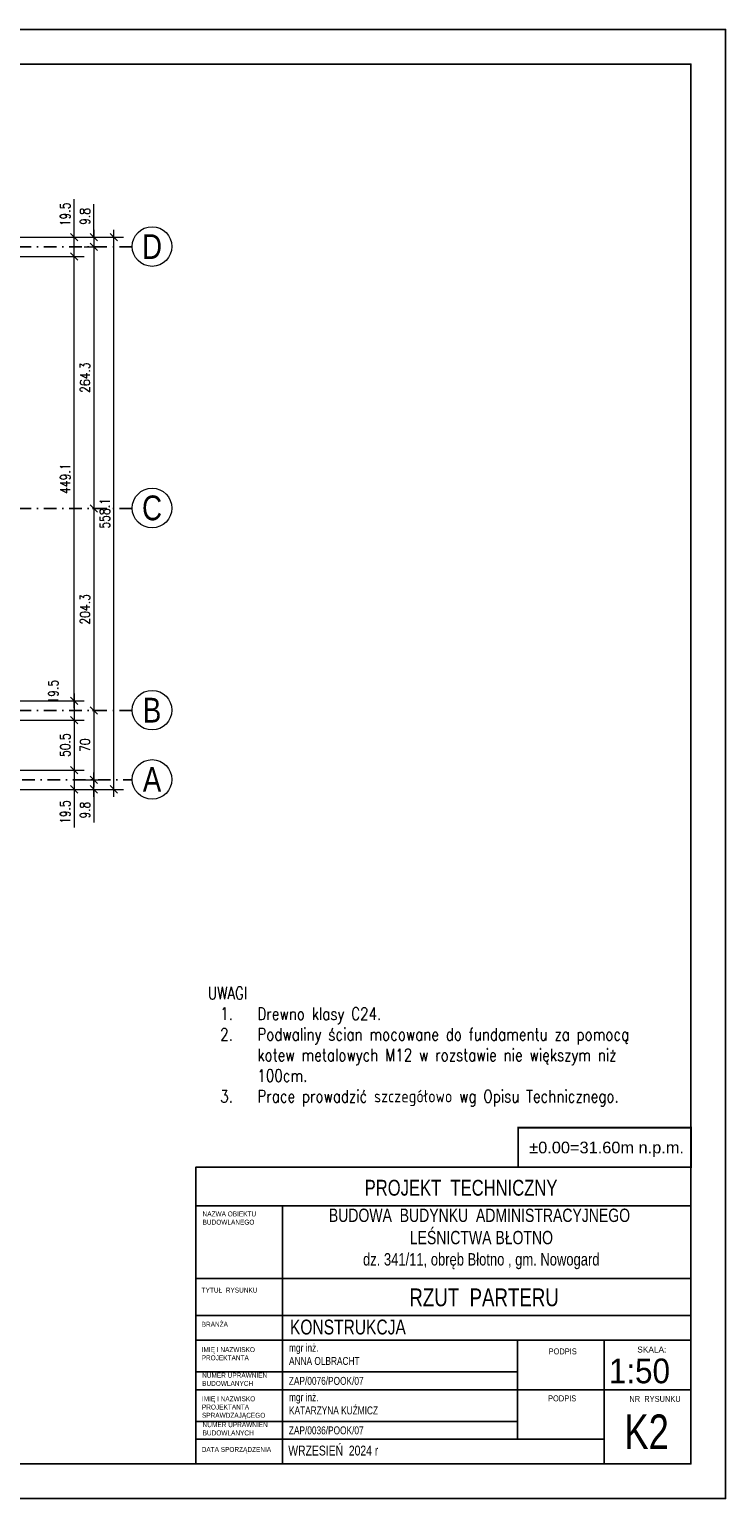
# Model space of a CAD drawing. Header units: inches. Extents: x 72095 to 82628, y -36879 to -32162.
# Tile 11 of 34: x 73492 to 74195, y -35263 to -33778. Entities that reach past the tile are written whole.
import ezdxf
from ezdxf.enums import TextEntityAlignment as Align

# ---------------------------------------------------------------- set-up
doc = ezdxf.new("R2010")
doc.units = ezdxf.units.IN
doc.header["$MEASUREMENT"] = 0
doc.linetypes.add('DASHDOT', pattern=[25.4, 12.7, -6.35, 0, -6.35])
doc.layers.add('_tabelka', color=4, linetype='Continuous')
for name, color, linetype, lineweight in [('Opisy', 4, 'Continuous', 20), ('Osie', 6, 'DASHDOT', 15), ('WYMIARY', 6, 'Continuous', 15)]:
    doc.layers.add(name, color=color, linetype=linetype, lineweight=lineweight)
doc.styles.add('1-500', font='arial.ttf', dxfattribs={"width": 0.75, "height": 1.25})
doc.styles.add('1. Simplex', font='simplex.shx', dxfattribs={"width": 0.8})
doc.styles.add('Arial', font='arial.ttf')
doc.styles.add('Arial narrow', font='arial.ttf', dxfattribs={"width": 0.75})
doc.styles.add('STYL-1', font='arial.ttf', dxfattribs={"width": 0.75})
doc.dimstyles.new('1_50', dxfattribs={"dimscale": 50, "dimtxt": 0.2, "dimasz": 0.15, "dimexe": 0.2, "dimexo": 0.2, "dimgap": 0.08, "dimtad": 1, "dimdec": 1, "dimzin": 9, "dimdsep": 46, "dimtxsty": '1. Simplex', "dimblk": 'OBLIQUE', "dimcen": 0.15, "dimdle": 0.15, "dimclrd": 256, "dimclre": 256, "dimclrt": 4, "dimadec": 1, "dimazin": 0, "dimtfac": 1, "dimtdec": 0, "dimtmove": 1, "dimatfit": 3, "dimfxl": 1, "dimlwd": -1, "dimlwe": -1, "dimarcsym": 0})

# ---------------------------------------------------------------- blocks, each defined once
blk = doc.blocks.new('_Oblique')
at = {"color": 0, "linetype": 'ByBlock', "lineweight": -2}
blk.add_line((-0.5, -0.5), (0.5, 0.5), dxfattribs=at)
blk = doc.blocks.new('*D794')
at = {"layer": 'Defpoints', "color": 0}
for p in [(73456.9, -33988), (73536.9, -33988), (73437.4, -34007.5)]:
    blk.add_point(p, dxfattribs=at)
at = {"layer": 'WYMIARY'}
for p, q in [((73536.9, -33988), (73536.9, -33949.6)), ((73466.9, -33988), (73546.9, -33988)), ((73536.9, -34015), (73536.9, -33980.5)), ((73447.4, -34007.5), (73546.9, -34007.5))]:
    blk.add_line(p, q, dxfattribs=at)
at = {"layer": 'WYMIARY', "xscale": 7.5, "yscale": 7.5, "zscale": 7.5}
for p, rotation in [((73536.9, -33988), 90), ((73536.9, -34007.5), 270)]:
    blk.add_blockref('_Oblique', p, dxfattribs=dict(at, rotation=rotation))
at = {"layer": 'WYMIARY', "color": 4, "insert": (73527.9, -33965), "char_height": 10, "attachment_point": 5, "rotation": 90, "style": '1. Simplex'}
blk.add_mtext('19.5', dxfattribs=at)
blk = doc.blocks.new('*D795')
at = {"layer": 'Defpoints', "color": 0}
for p in [(73456.9, -33988), (73536.9, -33997.8), (73556.9, -33997.8)]:
    blk.add_point(p, dxfattribs=at)
at = {"layer": 'WYMIARY'}
for p, q in [((73556.9, -33988), (73556.9, -33954.6)), ((73466.9, -33988), (73566.9, -33988)), ((73556.9, -33980.5), (73556.9, -34005.3)), ((73546.9, -33997.8), (73566.9, -33997.8))]:
    blk.add_line(p, q, dxfattribs=at)
at = {"layer": 'WYMIARY', "xscale": 7.5, "yscale": 7.5, "zscale": 7.5}
for p, rotation in [((73556.9, -33988), 90), ((73556.9, -33997.8), 270)]:
    blk.add_blockref('_Oblique', p, dxfattribs=dict(at, rotation=rotation))
at = {"layer": 'WYMIARY', "color": 4, "insert": (73547.9, -33967), "char_height": 10, "attachment_point": 5, "rotation": 90, "style": '1. Simplex'}
blk.add_mtext('9.8', dxfattribs=at)
blk = doc.blocks.new('*D796')
at = {"layer": 'Defpoints', "color": 0}
for p in [(73546.6, -33997.8), (73545.5, -34262.1), (73556.9, -34262.1)]:
    blk.add_point(p, dxfattribs=at)
at = {"layer": 'WYMIARY'}
for p, q in [((73556.9, -33990.3), (73556.9, -34269.6)), ((73556.6, -33997.8), (73566.9, -33997.8)), ((73555.5, -34262.1), (73566.9, -34262.1))]:
    blk.add_line(p, q, dxfattribs=at)
at = {"layer": 'WYMIARY', "xscale": 7.5, "yscale": 7.5, "zscale": 7.5}
for p, rotation in [((73556.9, -33997.8), 90), ((73556.9, -34262.1), 270)]:
    blk.add_blockref('_Oblique', p, dxfattribs=dict(at, rotation=rotation))
at = {"layer": 'WYMIARY', "color": 4, "insert": (73547.9, -34129.9), "char_height": 10, "attachment_point": 5, "rotation": 90, "style": '1. Simplex'}
blk.add_mtext('264.3', dxfattribs=at)
blk = doc.blocks.new('*D797')
at = {"layer": 'Defpoints', "color": 0}
for p in [(73456.9, -33988), (73576.9, -33988), (73456.9, -34546.1)]:
    blk.add_point(p, dxfattribs=at)
at = {"layer": 'WYMIARY'}
for p, q in [((73466.9, -33988), (73586.9, -33988)), ((73576.9, -34553.6), (73576.9, -33980.5)), ((73466.9, -34546.1), (73586.9, -34546.1))]:
    blk.add_line(p, q, dxfattribs=at)
at = {"layer": 'WYMIARY', "xscale": 7.5, "yscale": 7.5, "zscale": 7.5}
for p, rotation in [((73576.9, -33988), 90), ((73576.9, -34546.1), 270)]:
    blk.add_blockref('_Oblique', p, dxfattribs=dict(at, rotation=rotation))
at = {"layer": 'WYMIARY', "color": 4, "insert": (73567.9, -34267.1), "char_height": 10, "attachment_point": 5, "rotation": 90, "style": '1. Simplex'}
blk.add_mtext('558.1', dxfattribs=at)
blk = doc.blocks.new('*D798')
at = {"layer": 'Defpoints', "color": 0}
for p in [(73437.4, -34007.5), (73536.9, -34007.5), (73148.9, -34456.6)]:
    blk.add_point(p, dxfattribs=at)
at = {"layer": 'WYMIARY'}
for p, q in [((73536.9, -34464.1), (73536.9, -34000)), ((73447.4, -34007.5), (73546.9, -34007.5)), ((73158.9, -34456.6), (73546.9, -34456.6))]:
    blk.add_line(p, q, dxfattribs=at)
at = {"layer": 'WYMIARY', "xscale": 7.5, "yscale": 7.5, "zscale": 7.5}
for p, rotation in [((73536.9, -34007.5), 90), ((73536.9, -34456.6), 270)]:
    blk.add_blockref('_Oblique', p, dxfattribs=dict(at, rotation=rotation))
at = {"layer": 'WYMIARY', "color": 4, "insert": (73527.9, -34232.1), "char_height": 10, "attachment_point": 5, "rotation": 90, "style": '1. Simplex'}
blk.add_mtext('449.1', dxfattribs=at)
blk = doc.blocks.new('*D799')
at = {"layer": 'Defpoints', "color": 0}
for p in [(73545.5, -34262.1), (73545.5, -34466.4), (73556.9, -34466.4)]:
    blk.add_point(p, dxfattribs=at)
at = {"layer": 'WYMIARY'}
for p, q in [((73556.9, -34254.6), (73556.9, -34473.9)), ((73555.5, -34262.1), (73566.9, -34262.1)), ((73555.5, -34466.4), (73566.9, -34466.4))]:
    blk.add_line(p, q, dxfattribs=at)
at = {"layer": 'WYMIARY', "xscale": 7.5, "yscale": 7.5, "zscale": 7.5}
for p, rotation in [((73556.9, -34262.1), 90), ((73556.9, -34466.4), 270)]:
    blk.add_blockref('_Oblique', p, dxfattribs=dict(at, rotation=rotation))
at = {"layer": 'WYMIARY', "color": 4, "insert": (73547.9, -34364.2), "char_height": 10, "attachment_point": 5, "rotation": 90, "style": '1. Simplex'}
blk.add_mtext('204.3', dxfattribs=at)
blk = doc.blocks.new('*D800')
at = {"layer": 'Defpoints', "color": 0}
for p in [(73545.5, -34466.4), (73545.5, -34536.4), (73556.9, -34536.4)]:
    blk.add_point(p, dxfattribs=at)
at = {"layer": 'WYMIARY'}
for p, q in [((73555.5, -34466.4), (73566.9, -34466.4)), ((73556.9, -34458.9), (73556.9, -34543.9)), ((73555.5, -34536.4), (73566.9, -34536.4))]:
    blk.add_line(p, q, dxfattribs=at)
at = {"layer": 'WYMIARY', "xscale": 7.5, "yscale": 7.5, "zscale": 7.5}
for p, rotation in [((73556.9, -34466.4), 90), ((73556.9, -34536.4), 270)]:
    blk.add_blockref('_Oblique', p, dxfattribs=dict(at, rotation=rotation))
at = {"layer": 'WYMIARY', "color": 4, "insert": (73547.9, -34501.4), "char_height": 10, "attachment_point": 5, "rotation": 90, "style": '1. Simplex'}
blk.add_mtext('70', dxfattribs=at)
blk = doc.blocks.new('*D801')
at = {"layer": 'Defpoints', "color": 0}
for p in [(73437.4, -34526.6), (73456.9, -34546.1), (73536.9, -34546.1)]:
    blk.add_point(p, dxfattribs=at)
at = {"layer": 'WYMIARY'}
for p, q in [((73536.9, -34519.1), (73536.9, -34553.6)), ((73447.4, -34526.6), (73546.9, -34526.6)), ((73466.9, -34546.1), (73546.9, -34546.1)), ((73536.9, -34546.1), (73536.9, -34584.6))]:
    blk.add_line(p, q, dxfattribs=at)
at = {"layer": 'WYMIARY', "xscale": 7.5, "yscale": 7.5, "zscale": 7.5}
for p, rotation in [((73536.9, -34526.6), 90), ((73536.9, -34546.1), 270)]:
    blk.add_blockref('_Oblique', p, dxfattribs=dict(at, rotation=rotation))
at = {"layer": 'WYMIARY', "color": 4, "insert": (73527.9, -34569.1), "char_height": 10, "attachment_point": 5, "rotation": 90, "style": '1. Simplex'}
blk.add_mtext('19.5', dxfattribs=at)
blk = doc.blocks.new('*D802')
at = {"layer": 'Defpoints', "color": 0}
for p in [(73536.9, -34536.4), (73556.9, -34536.4), (73456.9, -34546.1)]:
    blk.add_point(p, dxfattribs=at)
at = {"layer": 'WYMIARY'}
for p, q in [((73546.9, -34536.4), (73566.9, -34536.4)), ((73556.9, -34553.6), (73556.9, -34528.9)), ((73466.9, -34546.1), (73566.9, -34546.1)), ((73556.9, -34546.1), (73556.9, -34579.5))]:
    blk.add_line(p, q, dxfattribs=at)
at = {"layer": 'WYMIARY', "xscale": 7.5, "yscale": 7.5, "zscale": 7.5}
for p, rotation in [((73556.9, -34536.4), 90), ((73556.9, -34546.1), 270)]:
    blk.add_blockref('_Oblique', p, dxfattribs=dict(at, rotation=rotation))
at = {"layer": 'WYMIARY', "color": 4, "insert": (73547.9, -34567.1), "char_height": 10, "attachment_point": 5, "rotation": 90, "style": '1. Simplex'}
blk.add_mtext('9.8', dxfattribs=at)
blk = doc.blocks.new('*D803')
at = {"layer": 'Defpoints', "color": 0}
for p in [(73148.9, -34456.6), (73148.9, -34476.1), (73536.9, -34476.1)]:
    blk.add_point(p, dxfattribs=at)
at = {"layer": 'WYMIARY'}
for p, q in [((73536.9, -34449.1), (73536.9, -34483.6)), ((73158.9, -34456.6), (73546.9, -34456.6)), ((73158.9, -34476.1), (73546.9, -34476.1))]:
    blk.add_line(p, q, dxfattribs=at)
at = {"layer": 'WYMIARY', "xscale": 7.5, "yscale": 7.5, "zscale": 7.5}
for p, rotation in [((73536.9, -34456.6), 90), ((73536.9, -34476.1), 270)]:
    blk.add_blockref('_Oblique', p, dxfattribs=dict(at, rotation=rotation))
at = {"layer": 'WYMIARY', "color": 4, "insert": (73515.9, -34447.4), "char_height": 10, "attachment_point": 5, "rotation": 90, "style": '1. Simplex'}
blk.add_mtext('19.5', dxfattribs=at)
blk = doc.blocks.new('*D804')
at = {"layer": 'Defpoints', "color": 0}
for p in [(73148.9, -34476.1), (73437.4, -34526.6), (73536.9, -34526.6)]:
    blk.add_point(p, dxfattribs=at)
at = {"layer": 'WYMIARY'}
for p, q in [((73158.9, -34476.1), (73546.9, -34476.1)), ((73536.9, -34468.6), (73536.9, -34534.1)), ((73447.4, -34526.6), (73546.9, -34526.6))]:
    blk.add_line(p, q, dxfattribs=at)
at = {"layer": 'WYMIARY', "xscale": 7.5, "yscale": 7.5, "zscale": 7.5}
for p, rotation in [((73536.9, -34476.1), 90), ((73536.9, -34526.6), 270)]:
    blk.add_blockref('_Oblique', p, dxfattribs=dict(at, rotation=rotation))
at = {"layer": 'WYMIARY', "color": 4, "insert": (73527.9, -34501.4), "char_height": 10, "attachment_point": 5, "rotation": 90, "style": '1. Simplex'}
blk.add_mtext('50.5', dxfattribs=at)

msp = doc.modelspace()

# ---------------------------------------------------------------- linework, layer by layer
at = {"layer": '_tabelka', "linetype": 'Continuous'}
for p, q in [((74159.664, -34927.954), (73659.664, -34927.954)), ((74159.664, -34967.017), (73659.664, -34967.017)), ((73747.164, -34967.017), (73747.164, -35227.954)), ((74159.664, -35040.454), (73659.664, -35040.454)), ((74159.664, -35040.454), (73659.664, -35040.454)), ((74159.664, -35077.954), (73659.664, -35077.954)), ((74159.664, -35102.954), (73659.664, -35102.954)), ((73984.664, -35202.954), (73984.664, -35102.954)), ((74072.164, -35227.954), (74072.164, -35102.954)), ((73984.664, -35134.954), (73659.664, -35134.954)), ((74072.164, -35152.954), (73659.664, -35152.954)), ((74072.164, -35152.954), (74159.664, -35152.954)), ((73984.664, -35184.954), (73659.664, -35184.954)), ((74072.164, -35202.954), (73659.664, -35202.954))]:
    msp.add_line(p, q, dxfattribs=at)
at = {"layer": '_tabelka', "linetype": 'Continuous', "ltscale": 10}
for points in [[(72094.664, -35262.954), (74194.664, -35262.954), (74194.664, -33777.954), (72094.664, -33777.954)], [(72094.664, -35262.954), (74194.664, -35262.954), (74194.664, -33777.954), (72094.664, -33777.954)], [(72194.664, -35227.954), (74159.664, -35227.954), (74159.664, -33812.954), (72194.664, -33812.954)]]:
    msp.add_lwpolyline(points, close=True, dxfattribs=at)
at = {"layer": '_tabelka', "color": 7, "const_width": 1.89}
msp.add_lwpolyline([(73985.252, -34927.954), (74159.664, -34927.954), (74159.664, -34887.942), (73985.252, -34887.942)], close=True, dxfattribs=at)
msp.add_lwpolyline([(73985.252, -34927.954), (74159.664, -34927.954), (74159.664, -34887.942), (73985.252, -34887.942)], close=True, dxfattribs=at)
at = {"layer": '_tabelka', "linetype": 'Continuous'}
msp.add_lwpolyline([(73659.664, -35227.954), (74159.664, -35227.954), (74159.664, -34927.954), (73659.664, -34927.954)], close=True, dxfattribs=at)
msp.add_lwpolyline([(73659.664, -35227.954), (74159.664, -35227.954), (74159.664, -34927.954), (73659.664, -34927.954)], close=True, dxfattribs=at)
at = {"layer": 'Osie', "lineweight": -3}
for p, q in [((73595.574, -33997.762), (72388.04, -33997.762)), ((73595.574, -34262.062), (72388.04, -34262.062)), ((73595.574, -34466.362), (72388.04, -34466.362)), ((72388.04, -34536.362), (73595.574, -34536.362))]:
    msp.add_line(p, q, dxfattribs=at)
at = {"layer": 'Osie', "color": 4, "linetype": 'Continuous', "ltscale": 35}
for centre in [(73615.571, -33997.451), (73615.571, -34261.751), (73615.571, -34466.051), (73615.571, -34536.051)]:
    msp.add_circle(centre, 20, dxfattribs=at)

# ---------------------------------------------------------------- texts
at = {"layer": '_tabelka', "linetype": 'Continuous', "style": 'Arial narrow'}
msp.add_text('SKALA:', height=6, dxfattribs=at).set_placement((74105.525, -35109.289), align=Align.TOP_LEFT)
at = {"layer": '_tabelka', "linetype": 'Continuous', "style": 'Arial narrow', "width": 0.908571}
msp.add_text('1:50', height=25, dxfattribs=at).set_placement((74076.788, -35121.39), align=Align.TOP_LEFT)
at = {"layer": '_tabelka', "color": 7, "insert": (74074.528, -34909.847), "char_height": 11.81102, "width": 405.48931, "attachment_point": 5, "rotation": 360, "style": 'Arial'}
msp.add_mtext('±0.00=31.60m n.p.m.', dxfattribs=at)
at = {"layer": '_tabelka', "linetype": 'Continuous'}
for s, insert, char_height, width, attachment_point, style in [('PROJEKT  TECHNICZNY', (73927.57, -34940.742), 16, 627.98218, 2, 'Arial narrow'), ('\\H0.75x;BUDOWA  BUDYNKU  ADMINISTRACYJNEGO\\P LEŚNICTWA BŁOTNO\\P\\H0.9259x; dz. 341/11, obręb Błotno , gm. Nowogard', (73946.173, -34969.851), 18, 597.29156, 2, '1-500'), ('NAZWA OBIEKTU\\PBUDOWLANEGO', (73666.589, -34972.692), 5, 277.17637, 1, 'Arial narrow'), ('TYTUŁ  RYSUNKU', (73665.683, -35049.723), 5, 277.17637, 1, 'Arial narrow'), ('RZUT  PARTERU', (73950.841, -35050.54), 18, 589.37616, 2, 'STYL-1'), ('BRANŻA', (73665.683, -35084.23), 5, 277.17637, 1, 'Arial narrow'), ('\\pxql;KONSTRUKCJA ', (74068.818, -35082.028), 15, 627.98218, 2, 'Arial narrow'), ('mgr inż.\\PANNA OLBRACHT', (73753.877, -35106.477), 8, 277.17637, 1, 'Arial narrow'), ('IMIĘ I NAZWISKO \\PPROJEKTANTA', (73665.683, -35109.837), 5, 277.17637, 1, 'Arial narrow'), ('PODPIS ', (74016.017, -35111.174), 6, 277.17637, 1, 'Arial narrow'), ('NUMER UPRAWNIEŃ \\PBUDOWLANYCH', (73666.128, -35135.7), 5, 277.17637, 1, 'Arial narrow'), ('IMIĘ I NAZWISKO \\PPROJEKTANTA\\PSPRAWDZAJĄCEGO', (73665.968, -35159.566), 5, 277.17637, 1, 'Arial narrow'), ('mgr inż.\\PKATARZYNA KUŹMICZ', (73753.877, -35156.477), 8, 277.17637, 1, 'Arial narrow'), ('PODPIS  ', (74015.448, -35158.628), 6, 277.17637, 1, 'Arial narrow'), ('NR  RYSUNKU', (74097.511, -35159.165), 6, 72.14614, 1, 'Arial narrow'), ('K2', (74092.535, -35177.89), 35, 65.0967, 1, 'Arial narrow'), ('NUMER UPRAWNIEŃ \\PBUDOWLANYCH', (73666.649, -35185.718), 5, 277.17637, 1, 'Arial narrow'), ('WRZESIEŃ  2024 r', (73753.168, -35209.382), 10, 277.17637, 1, 'Arial narrow'), ('DATA SPORZĄDZENIA', (73665.683, -35210.779), 5, 277.17637, 1, 'Arial narrow')]:
    msp.add_mtext(s, dxfattribs=dict(at, insert=insert, char_height=char_height, width=width, attachment_point=attachment_point, style=style))
at = {"layer": '_tabelka', "char_height": 8, "width": 277.17637, "attachment_point": 5, "style": 'Arial narrow'}
for s, insert in [('ZAP/0076/POOK/07', (73791.445, -35144.003)), ('ZAP/0036/POOK/07', (73791.445, -35194.003))]:
    msp.add_mtext(s, dxfattribs=dict(at, insert=insert))
at = {"layer": 'Opisy', "color": 7, "insert": (73671.873, -34866.644), "char_height": 12.5, "width": 476.5484, "attachment_point": 7, "style": '1. Simplex'}
msp.add_mtext('\\pxt4.6666;UWAGI\\P\\pi-3,l4,t4;1.^IDrewno klasy C24.\\P2.^IPodwaliny ścian mocowane do fundamentu za pomocą kotew metalowych M12 w rozstawie nie większym niż 100cm.{\\C0;\\P}3.^IPrace prowadzić szczegółowo wg Opisu Technicznego.', dxfattribs=at)
at = {"layer": 'Osie', "color": 7, "linetype": 'Continuous', "ltscale": 35, "char_height": 25, "width": 63.5564, "attachment_point": 5, "style": 'Arial'}
for s, insert in [('\\W0.8;D', (73615.571, -33997.451)), ('\\W0.8;C', (73615.571, -34261.751)), ('\\W0.8;B', (73615.571, -34466.051)), ('\\W0.8;A', (73615.571, -34536.051))]:
    msp.add_mtext(s, dxfattribs=dict(at, insert=insert))

# ---------------------------------------------------------------- dimensions: what is measured, and where the dimension line sits
at = {"layer": 'WYMIARY'}
for base, p1, p2, angle, picture, middle in [((73536.857, -33988.012), (73437.357, -34007.512), (73456.857, -33988.012), 90, '*D794', (73536.857, -33965.012)), ((73556.85709507, -33997.762085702), (73456.85709507, -33988.012085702), (73536.85709507, -33997.762085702), 90, '*D795', (73556.85709507, -33967.012085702)), ((73536.857, -34476.112), (73148.857, -34456.612), (73148.857, -34476.112), 90, '*D803', (73524.857, -34447.362)), ((73536.857, -34546.112), (73437.357, -34526.612), (73456.857, -34546.112), 270, '*D801', (73536.857, -34569.112)), ((73556.85709507, -34536.362085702), (73456.85709507, -34546.112085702), (73536.85709507, -34536.362085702), 270, '*D802', (73556.85709507, -34567.112085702))]:
    dim = msp.add_linear_dim(base=base, p1=p1, p2=p2, angle=angle, dimstyle='1_50', dxfattribs=at)
    dim.commit()
    dim.dimension.update_dxf_attribs({"geometry": picture, "text_midpoint": middle, "dimtype": 160})
for base, p1, p2, picture, middle in [((73576.857, -33988.012), (73456.857, -34546.112), (73456.857, -33988.012), '*D797', (73567.857, -34267.062)), ((73556.857, -34262.062), (73546.607, -33997.762), (73545.457, -34262.062), '*D796', (73547.857, -34129.912)), ((73536.857, -34007.512), (73148.857, -34456.612), (73437.357, -34007.512), '*D798', (73527.857, -34232.062)), ((73556.857, -34466.362), (73545.457, -34262.062), (73545.457, -34466.362), '*D799', (73547.857, -34364.212)), ((73556.857, -34536.362), (73545.457, -34466.362), (73545.457, -34536.362), '*D800', (73547.857, -34501.362)), ((73536.857, -34526.612), (73148.857, -34476.112), (73437.357, -34526.612), '*D804', (73527.857, -34501.362))]:
    dim = msp.add_linear_dim(base=base, p1=p1, p2=p2, angle=90, dimstyle='1_50', dxfattribs=at)
    dim.commit()
    dim.dimension.update_dxf_attribs({"geometry": picture, "text_midpoint": middle})

doc.saveas('drawing.dxf')
